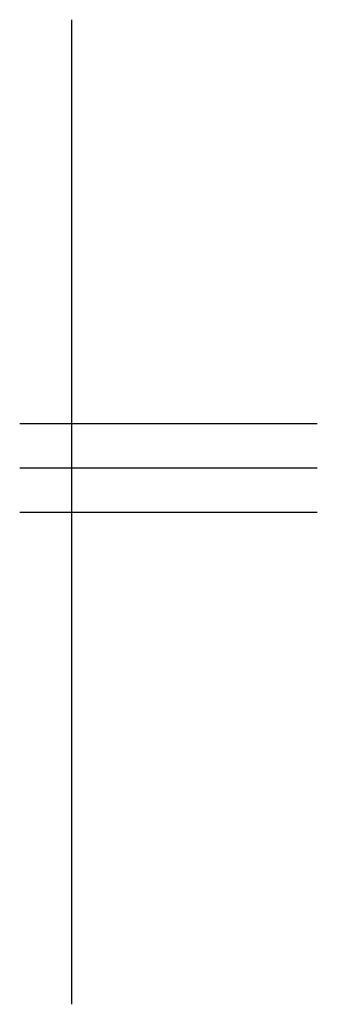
# Model space of a CAD drawing. Header units: inches. Extents: x -1.4 to 1.6, y -5 to 5.
import ezdxf

# ---------------------------------------------------------------- set-up
doc = ezdxf.new("R2010")
doc.units = ezdxf.units.IN
doc.header["$MEASUREMENT"] = 0
doc.layers.add('table-axis', color=42, linetype='Continuous')

msp = doc.modelspace()

# ---------------------------------------------------------------- linework, layer by layer
at = {"layer": 'table-axis'}
for p, q in [((-0.9, -5), (-0.9, 5)), ((-1.427, 0.9), (1.592, 0.9)), ((-1.427, 0.45), (1.592, 0.45)), ((-1.427, 0), (1.592, 0))]:
    msp.add_line(p, q, dxfattribs=at)

doc.saveas('drawing.dxf')
